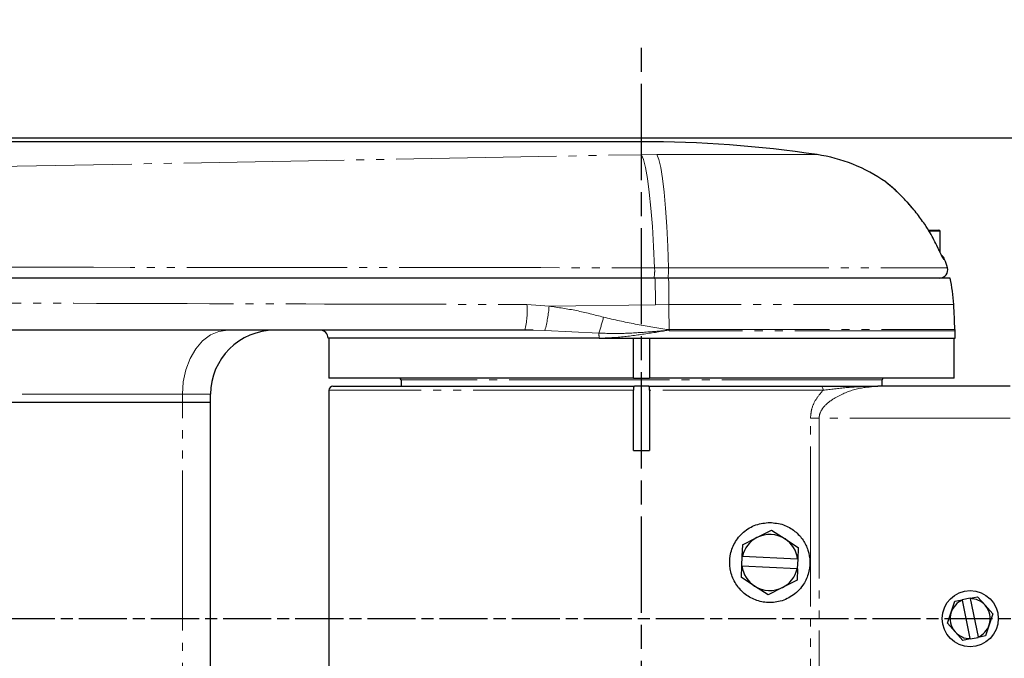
# Model space of a CAD drawing. Header units: millimetres. Extents: x 0 to 7327, y -11399 to -6123.
# Tile 43 of 87: x 2553 to 2676, y -8616 to -8536. Entities that reach past the tile are written whole.
import ezdxf

# ---------------------------------------------------------------- set-up
doc = ezdxf.new("R2010")
doc.units = ezdxf.units.MM
for name, pattern in [('AM_ISO08W050', [18, 12, -1.5, 3, -1.5]), ('AM_ISO08W050x2', [9, 6, -0.75, 1.5, -0.75]), ('PHANTOM', [26.5, 20, -1.5, 1, -1.5, 1, -1.5])]:
    doc.linetypes.add(name, pattern=pattern)
for name, color, linetype, lineweight in [('AM_5', 3, 'Continuous', 25), ('AM_7', 4, 'AM_ISO08W050', 25), ('LineThick', 7, 'Continuous', 30)]:
    doc.layers.add(name, color=color, linetype=linetype, lineweight=lineweight)
doc.styles.add('HHI_Dims', font='simplex.shx', dxfattribs={"width": 0.8, "bigfont": 'whgtxt.shx'})
doc.dimstyles.new('HHI_Standard$0', dxfattribs={"dimtxt": 3.5, "dimasz": 3.5, "dimexe": 1, "dimexo": 1, "dimgap": 1.5, "dimtad": 1, "dimdec": 0, "dimdsep": 46, "dimtxsty": 'HHI_Dims', "dimcen": 0, "dimclrd": 1, "dimclre": 1, "dimclrt": 1, "dimadec": 3, "dimazin": 2, "dimtp": 0.1, "dimtm": 0.1, "dimtfac": 0.65, "dimtdec": 0, "dimtmove": 0, "dimatfit": 3, "dimldrblk": 'OPEN30', "dimfxl": 1, "dimlwd": -1, "dimlwe": -1, "dimarcsym": 1})

# ---------------------------------------------------------------- blocks, each defined once
blk = doc.blocks.new('A$C0AC31FCD')
at = {"color": 7, "linetype": 'Continuous', "lineweight": 25}
for p, q in [((659.9, 176.75), (525.26, 176.75)), ((693.72, 168.44), (693.02, 169.23)), ((695.69, 165.73), (697, 165.73)), ((697.15, 162.91), (697.15, 165.58)), ((663.28, 159.73), (661.57, 159.73)), ((698.39, 159.73), (663.28, 159.73)), ((699.01, 152.23), (699.01, 153.16)), ((654.6, 152.23), (620.79, 152.23)), ((620.9, 152.23), (620.9, 147.23)), ((654.6, 152.23), (699.01, 152.23)), ((658.9, 147.23), (658.9, 152.23)), ((660.9, 152.23), (660.9, 147.23)), ((698.9, 147.23), (698.9, 152.23)), ((658.9, 147.23), (620.9, 147.23)), ((621.4, 146.23), (659.04, 146.23)), ((629.9, 147.03), (629.9, 146.23)), ((658.9, 147.23), (660.9, 147.23)), ((660.76, 146.23), (659.04, 146.23)), ((660.76, 146.23), (682.26, 146.23)), ((698.9, 147.23), (660.9, 147.23)), ((705.9, 146.23), (689.37, 146.23)), ((689.9, 146.23), (689.9, 147.03)), ((606.14, 144.23), (606.14, 145.23)), ((620.9, 145.73), (620.9, 88.73)), ((658.9, 138.23), (658.9, 145.73)), ((660.9, 145.73), (660.9, 138.23)), ((563.69, 144.23), (602.62, 144.23)), ((602.62, 144.23), (606.14, 144.23)), ((606.14, 89.23), (606.14, 144.23)), ((658.9, 138.23), (660.9, 138.23)), ((674.3, 127.35), (676.1, 128.27)), ((676.1, 128.27), (677.8, 127.18)), ((672.5, 126.42), (674.3, 127.35)), ((677.8, 127.18), (679.49, 126.08)), ((672.5, 126.42), (672.43, 125.01)), ((679.43, 124.66), (679.49, 126.08)), ((672.43, 125.01), (672.37, 123.81)), ((672.43, 125.01), (672.49, 125)), ((679.37, 124.66), (672.49, 125)), ((679.37, 124.66), (679.43, 124.66)), ((679.37, 123.46), (679.43, 124.66)), ((672.37, 123.81), (672.31, 122.39)), ((672.43, 123.8), (672.37, 123.81)), ((672.43, 123.8), (679.31, 123.47)), ((679.37, 123.46), (679.3, 122.04)), ((679.37, 123.46), (679.31, 123.47)), ((674, 121.29), (672.31, 122.39)), ((679.3, 122.04), (677.5, 121.12)), ((675.7, 120.2), (674, 121.29)), ((677.5, 121.12), (675.7, 120.2)), ((698.53, 118.02), (698.98, 119.39)), ((698.98, 119.39), (699.91, 119.58)), ((700.89, 119.78), (699.91, 119.58)), ((699.91, 119.58), (699.92, 119.53)), ((700.9, 114.73), (699.92, 119.53)), ((700.89, 119.78), (701.81, 119.97)), ((700.9, 119.73), (700.89, 119.78)), ((700.9, 119.73), (701.88, 114.94)), ((701.81, 119.97), (702.77, 118.9)), ((698.07, 116.65), (698.53, 118.02)), ((702.77, 118.9), (703.73, 117.82)), ((703.73, 117.82), (703.27, 116.45)), ((698.07, 116.65), (699.03, 115.57)), ((699.03, 115.57), (699.99, 114.49)), ((703.27, 116.45), (702.82, 115.08)), ((700.91, 114.69), (699.99, 114.49)), ((700.9, 114.73), (700.91, 114.69)), ((700.91, 114.69), (701.89, 114.89)), ((701.89, 114.89), (701.88, 114.94)), ((702.82, 115.08), (701.89, 114.89))]:
    blk.add_line(p, q, dxfattribs=at)
at = {"color": 8, "linetype": 'PHANTOM', "lineweight": 18}
for p, q in [((659.9, 175.13), (659.9, 176.75)), ((576.3, 173.6), (659.9, 175.13)), ((659.9, 175.13), (661.82, 175.14)), ((661.82, 175.14), (681.79, 175.14)), ((697.15, 165.58), (695.79, 165.58)), ((661.52, 161.02), (663.25, 161.02)), ((663.25, 161.02), (698.05, 161.02)), ((697.71, 162.07), (697.6, 162.07)), ((645.6, 156.43), (648.37, 156.23)), ((661.65, 156.41), (648.37, 156.23)), ((663.32, 156.42), (661.65, 156.41)), ((698.84, 156.42), (663.32, 156.42)), ((647.85, 153.19), (646.37, 153.22)), ((654.57, 152.85), (647.85, 153.19)), ((663.33, 153.16), (663.02, 153.18)), ((663.04, 153.33), (663.33, 153.31)), ((663.33, 153.31), (699.01, 153.31)), ((699.01, 153.16), (663.33, 153.16)), ((638.69, 147.03), (629.9, 147.03)), ((689.9, 147.03), (638.69, 147.03)), ((602.62, 145.23), (573.63, 145.23)), ((602.62, 144.23), (602.62, 145.23)), ((606.14, 145.23), (602.62, 145.23)), ((658.9, 145.73), (620.9, 145.73)), ((682.55, 145.73), (660.9, 145.73)), ((602.62, 89.23), (602.62, 144.23)), ((680.97, 92.23), (680.97, 142.23)), ((680.97, 142.23), (682.05, 142.23)), ((682.05, 142.23), (682.05, 92.23)), ((705.9, 142.23), (682.05, 142.23))]:
    blk.add_line(p, q, dxfattribs=at)
at = {"color": 8, "linetype": 'PHANTOM', "lineweight": 18, "flags": 128}
for points in [[(659.9, 175.13), (660.15, 174.51), (660.4, 173.51), (660.64, 172.15), (660.86, 170.45), (661.07, 168.44), (661.25, 166.17), (661.4, 163.68), (661.52, 161.02)], [(661.82, 175.14), (662.06, 174.53), (662.3, 173.53), (662.52, 172.16), (662.72, 170.45), (662.89, 168.44), (663.04, 166.17), (663.16, 163.68), (663.25, 161.02)], [(663.33, 153.31), (663.33, 153.7), (663.33, 154.09), (663.33, 154.48), (663.32, 154.87), (663.32, 155.26), (663.32, 155.64), (663.32, 156.03), (663.32, 156.42)], [(608.28, 153.23), (607.18, 153.08), (606.12, 152.63), (605.14, 151.89), (604.28, 150.89), (603.58, 149.68), (603.05, 148.3), (602.73, 146.8), (602.62, 145.23)], [(682.26, 146.23), (682.32, 146.22), (682.38, 146.2), (682.43, 146.15), (682.47, 146.09), (682.51, 146.01), (682.53, 145.93), (682.55, 145.83), (682.55, 145.73)]]:
    blk.add_lwpolyline(points, dxfattribs=at)
at = {"color": 7, "linetype": 'Continuous', "lineweight": 25}
blk.add_circle((700.9, 117.23), 3.5, dxfattribs=at)
for centre, radius, start, end in [((659.9, 26.75), 150, 81.6077, 90), ((678.87, 155.35), 20, 54.949, 81.6077), ((697, 165.58), 0.15, 0, 90), ((696.77, 161.73), 1, 19.6253, 55.2422), ((697.1, 160.73), 1, 270, 16.4535), ((678.87, 155.35), 20, 16.4535, 19.6253), ((678.87, 155.35), 20, 3.0689, 12.6547), ((-32.1, 117.23), 731.99, 2.82478, 3.06895), ((614.14, 145.23), 8, 90, 180), ((619.79, 152.23), 1, 0, 90), ((696.01, 153.16), 3, 0, 2.8248), ((621.4, 145.73), 0.5, 90, 180), ((629.7, 147.03), 0.2, 0, 90), ((690.1, 147.03), 0.2, 90, 180), ((675.9, 124.23), 3.5, 117.1939, 167.323), ((675.9, 124.23), 3.5, 57.1939, 117.1939), ((675.9, 124.23), 3.5, 7.0647, 57.1939), ((675.9, 124.23), 3.5, 187.0647, 237.1939), ((675.9, 124.23), 3.5, 297.1939, 347.323), ((675.9, 124.23), 3.5, 237.1939, 297.1939), ((700.9, 117.23), 2.5, 113.1793, 161.6424), ((700.9, 117.23), 2.5, 41.6424, 90.1054), ((700.9, 117.23), 2.5, 161.6424, 221.6424), ((700.9, 117.23), 2.5, 341.6424, 41.6424), ((700.9, 117.23), 2.5, 221.6424, 270.1054), ((700.9, 117.23), 2.5, 293.1793, 341.6424)]:
    blk.add_arc(centre, radius, start, end, dxfattribs=at)
at = {"color": 8, "linetype": 'PHANTOM', "lineweight": 18}
for centre, radius, start, end in [((696.65, 161.73), 1, 19.5752, 40.2405), ((657.39, 160.63), 4.15, 347.4735, 5.298), ((659.26, 160.63), 4.01, 347.0137, 5.4815), ((442.16, 152.53), 219.53, 1.0145, 1.8818), ((442.21, 155.4), 221.11, 0.2652, 1.1232), ((636.09, 155.6), 9.55, 345.6418, 4.9817), ((631.69, 157.54), 16.73, 344.9497, 355.5099), ((621.19, 163.69), 35.1, 342.0147, 345.4121), ((648.55, 152.26), 6.05, 359.7543, 5.5776), ((613.07, 161.21), 50.59, 350.8728, 351.0425), ((627.85, 153.16), 35.48, 0.0077, 0.2464)]:
    blk.add_arc(centre, radius, start, end, dxfattribs=at)
at = {"color": 7, "linetype": 'Continuous', "lineweight": 25}
for points, knots in [([(695.23, 166.44), (694.88, 166.93), (694.18, 167.92), (692.99, 169.3), (691.83, 170.46), (690.94, 171.25), (690.41, 171.68), (690.37, 171.71), (690.36, 171.72)], [0, 0, 0, 0, 0.188346, 0.382539, 0.581814, 0.747408, 0.885821, 1, 1, 1, 1]), ([(691.75, 170.51), (691.61, 170.64), (691.25, 170.98), (690.8, 171.36), (690.51, 171.61), (690.41, 171.68), (690.39, 171.7), (690.39, 171.7), (690.39, 171.7)], [0, 0, 0, 0, 0.194478, 0.491154, 0.770292, 0.917327, 0.988381, 1, 1, 1, 1]), ([(696.83, 163.59), (696.53, 164.19), (696.05, 165.17), (695.46, 166.09), (695.23, 166.44)], [0, 0, 0, 0, 0.612872, 1, 1, 1, 1]), ([(697.43, 162.35), (697.43, 162.35), (697.43, 162.35), (697.4, 162.41), (697.32, 162.56), (697.18, 162.84), (696.97, 163.29), (696.8, 163.66), (696.71, 163.86)], [0, 0, 0, 0, 0.045704, 0.133049, 0.259118, 0.448348, 0.690921, 1, 1, 1, 1]), ([(661.57, 159.73), (648.28, 159.73), (609.15, 159.73), (570.01, 159.73), (544.15, 159.73)], [0, 0, 0, 0, 0.339469, 1, 1, 1, 1]), ([(645.34, 153.23), (634.05, 153.23), (612.03, 153.23), (590.01, 153.23), (579.28, 153.23)], [0, 0, 0, 0, 0.512789, 1, 1, 1, 1]), ([(646.37, 153.22), (646.21, 153.23), (645.87, 153.23), (645.52, 153.23), (645.34, 153.23)], [0, 0, 0, 0, 0.454866, 1, 1, 1, 1]), ([(659.04, 146.23), (659.03, 146.23), (658.98, 146.23), (658.94, 146.19), (658.91, 146.09), (658.9, 145.95), (658.9, 145.83), (658.9, 145.75), (658.9, 145.73)], [0, 0, 0, 0, 0.095677, 0.324865, 0.525241, 0.721094, 0.92526, 1, 1, 1, 1]), ([(660.9, 145.73), (660.9, 145.79), (660.9, 145.9), (660.9, 146.05), (660.87, 146.16), (660.83, 146.23), (660.78, 146.23), (660.76, 146.23)], [0, 0, 0, 0, 0.208606, 0.417493, 0.624313, 0.822548, 1, 1, 1, 1]), ([(682.26, 146.23), (682.75, 146.23), (683.71, 146.23), (685.44, 146.23), (687.32, 146.23), (688.69, 146.23), (689.37, 146.23), (689.37, 146.23)], [0, 0, 0, 0, 0.220271, 0.441461, 0.71941, 0.997517, 1, 1, 1, 1]), ([(675.9, 129.23), (675.32, 129.18), (674.15, 129.06), (672.58, 128.11), (671.45, 126.74), (670.88, 125.11), (670.87, 123.44), (671.39, 121.88), (672.37, 120.57), (673.72, 119.64), (675.32, 119.17), (677.05, 119.26), (678.72, 119.97), (680, 121.2), (680.76, 122.74), (680.98, 124.3), (680.72, 125.79), (680.08, 127.11), (679.03, 128.23), (677.61, 129.06), (676.47, 129.18), (675.9, 129.23)], [0, 0, 0, 0, 0.057628, 0.115396, 0.169557, 0.220563, 0.270032, 0.319051, 0.36842, 0.419052, 0.472183, 0.529104, 0.590122, 0.652614, 0.701026, 0.749632, 0.793543, 0.837552, 0.886438, 0.942429, 1, 1, 1, 1])]:
    blk.add_open_spline(points, degree=3, knots=knots, dxfattribs=at)
at = {"color": 8, "linetype": 'PHANTOM', "lineweight": 18}
for points, knots in [([(697.6, 162.07), (697.59, 162.07), (697.57, 162.08), (697.5, 162.19), (697.32, 162.53), (697.09, 163.02), (696.91, 163.4), (696.83, 163.59)], [0, 0, 0, 0, 0.048603, 0.26409, 0.499831, 0.749304, 1, 1, 1, 1]), ([(550.18, 161.12), (574.67, 161.09), (611.79, 161.05), (648.9, 161.03), (661.52, 161.02)], [0, 0, 0, 0, 0.659872, 1, 1, 1, 1]), ([(562.51, 156.68), (562.89, 156.68), (578.33, 156.62), (606.03, 156.53), (633.35, 156.46), (645.6, 156.43)], [0, 0, 0, 0, 0.01358, 0.557631, 1, 1, 1, 1]), ([(648.37, 156.23), (649.51, 156.06), (651.8, 155.73), (654.03, 155.14), (655.16, 154.85)], [0, 0, 0, 0, 0.498389, 1, 1, 1, 1]), ([(655.16, 154.85), (656.47, 154.54), (657.79, 154.24), (660.42, 153.76), (661.73, 153.55), (663.04, 153.33)], [0, 0, 0, 0, 0.503868, 0.504539, 1, 1, 1, 1]), ([(663.02, 153.18), (662.99, 153.18), (662.82, 153.17), (662.1, 153.11), (660.37, 152.98), (657.72, 152.78), (655.62, 152.83), (654.57, 152.85)], [0, 0, 0, 0, 0.012094, 0.060461, 0.253958, 0.627229, 1, 1, 1, 1]), ([(663.02, 153.18), (661.96, 153.01), (659.82, 152.67), (657, 152.31), (655.26, 152.25), (654.6, 152.23)], [0, 0, 0, 0, 0.381001, 0.764957, 1, 1, 1, 1]), ([(689.37, 146.23), (688.54, 146.17), (686.82, 146.03), (684.55, 145.15), (682.96, 144.09), (682.25, 143.17), (682.07, 142.57), (682.06, 142.3), (682.05, 142.23)], [0, 0, 0, 0, 0.303478, 0.623415, 0.810575, 0.919493, 0.978772, 1, 1, 1, 1]), ([(689.37, 146.23), (689.37, 146.23), (689.04, 146.23), (688.38, 146.23), (687.07, 146.18), (685.07, 146.05), (683.5, 145.85), (682.55, 145.73)], [0, 0, 0, 0, 0.002587, 0.144241, 0.285817, 0.567204, 1, 1, 1, 1]), ([(680.97, 142.23), (681.01, 142.62), (681.08, 143.5), (681.68, 144.72), (682.26, 145.39), (682.55, 145.73)], [0, 0, 0, 0, 0.284903, 0.637861, 1, 1, 1, 1])]:
    blk.add_open_spline(points, degree=3, knots=knots, dxfattribs=at)
blk = doc.blocks.new('A$C453C05D6')
at = {"layer": 'AM_7'}
blk.add_line((682.2, 103.18), (682.2, 245.72), dxfattribs=at)
at = {"layer": 'AM_7', "linetype": 'AM_ISO08W050x2'}
blk.add_line((0, 174.45), (796.29, 174.45), dxfattribs=at)
at = {"layer": 'LineThick', "color": 0}
blk.add_blockref('A$C0AC31FCD', (22.3, 57.21), dxfattribs=at)
blk = doc.blocks.new('*D107')
at = {"layer": 'AM_5', "color": 1, "transparency": 16777216}
for p, q in [((2852.96, -8550.75), (2852.96, -8419.09)), ((2505.47, -8550.75), (2862.96, -8550.75)), ((2852.96, -8635.75), (2852.96, -8585.75)), ((2505.47, -8670.75), (2862.96, -8670.75))]:
    blk.add_line(p, q, dxfattribs=at)
for points in [[(2847.13, -8585.75), (2858.79, -8585.75), (2852.96, -8550.75)], [(2847.13, -8635.75), (2858.79, -8635.75), (2852.96, -8670.75)]]:
    blk.add_solid(points, dxfattribs=at)
at = {"layer": 'Defpoints', "color": 0, "transparency": 16777216}
for p in [(2495.47, -8550.75), (2852.96, -8550.75), (2495.47, -8670.75)]:
    blk.add_point(p, dxfattribs=at)
at = {"layer": 'AM_5', "color": 1, "transparency": 16777216, "insert": (2820.46, -8467.42), "char_height": 35, "attachment_point": 5, "rotation": 90, "style": 'HHI_Dims'}
blk.add_mtext('120', dxfattribs=at)
blk = doc.blocks.new('_Open30')
at = {"color": 0, "linetype": 'ByBlock', "lineweight": -2}
for p, q in [((-1, 0.2679), (0, 0)), ((0, 0), (-1, -0.2679)), ((0, 0), (-1, 0))]:
    blk.add_line(p, q, dxfattribs=at)

msp = doc.modelspace()

# ---------------------------------------------------------------- block references
at = {"layer": 'LineThick', "color": 0}
msp.add_blockref('A$C453C05D6', (1948.76, -8785.2), dxfattribs=at)

# ---------------------------------------------------------------- dimensions: what is measured, and where the dimension line sits
at = {"layer": 'AM_5'}
dim = msp.add_linear_dim(base=(2852.96, -8550.75), p1=(2495.47, -8670.75), p2=(2495.47, -8550.75), angle=270, dimstyle='HHI_Standard$0', override={"dimscale": 10}, dxfattribs=at)
dim.commit()
dim.dimension.update_dxf_attribs({"geometry": '*D107', "text_midpoint": (2852.96, -8467.42), "dimtype": 160})

doc.saveas('drawing.dxf')
